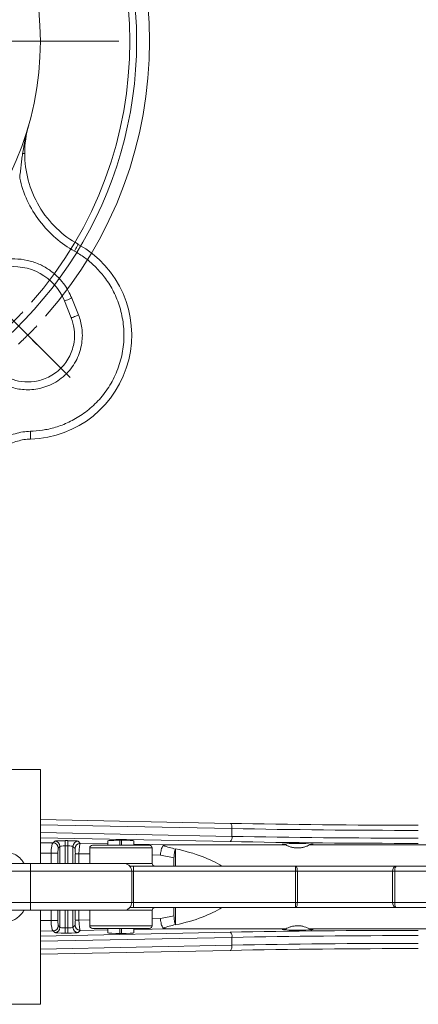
# Model space of a CAD drawing. Header units: millimetres. Extents: x 16 to 396, y -32 to 383.
# Tile 3 of 9: x 157 to 234, y -14 to 175. Entities that reach past the tile are written whole.
import ezdxf

# ---------------------------------------------------------------- set-up
doc = ezdxf.new("R2010")
doc.units = ezdxf.units.MM

# ---------------------------------------------------------------- blocks, each defined once
blk = doc.blocks.new('SW_CENTERMARKSYMBOL_2')
at = {"color": 0, "linetype": 'Continuous', "lineweight": 0}
for p, q in [((-1.91, 4.62), (-5.93, 14.32)), ((61.23, 4.62), (65.25, 14.32)), ((0, 0), (-0.96, 2.31)), ((29.66, -66.6), (29.66, 2.5)), ((59.32, 0), (60.27, 2.31)), ((0, 0), (0.96, -2.31)), ((59.32, 0), (58.36, -2.31)), ((1.91, -4.62), (5.93, -14.32)), ((57.4, -4.62), (53.38, -14.32)), ((-30.45, -11.5), (-35.04, -6.9)), ((89.76, -11.5), (94.36, -6.9)), ((-27.76, -14.18), (-33.42, -8.53)), ((87.08, -14.18), (92.73, -8.53)), ((-26.91, -15.03), (-28.68, -13.26)), ((-26.91, -15.03), (-25.14, -16.8)), ((86.23, -15.03), (84.46, -16.8)), ((86.23, -15.03), (87.99, -13.26)), ((-24.22, -17.72), (-25.99, -15.95)), ((83.54, -17.72), (85.31, -15.95)), ((-24.22, -17.72), (-22.46, -19.49)), ((-23.38, -18.57), (-18.78, -23.16)), ((82.69, -18.57), (78.09, -23.16)), ((83.54, -17.72), (81.77, -19.49)), ((-20.69, -21.25), (-15.03, -26.91)), ((80, -21.25), (74.35, -26.91)), ((29.66, -71.6), (29.66, -69.1)), ((24.66, -71.6), (-44.44, -71.6)), ((29.66, -71.6), (27.16, -71.6)), ((29.66, -71.6), (29.66, -74.1)), ((29.66, -71.6), (32.16, -71.6)), ((34.66, -71.6), (103.76, -71.6)), ((29.66, -76.6), (29.66, -145.7)), ((-20.69, -121.95), (-15.03, -116.29)), ((80, -121.95), (74.35, -116.29)), ((-23.38, -124.63), (-18.78, -120.04)), ((82.69, -124.63), (78.09, -120.04)), ((-24.22, -125.48), (-22.46, -123.71)), ((83.54, -125.48), (81.77, -123.71)), ((-26.91, -128.17), (-25.14, -126.4)), ((-24.22, -125.48), (-25.99, -127.25)), ((83.54, -125.48), (85.31, -127.25)), ((86.23, -128.17), (84.46, -126.4)), ((-26.91, -128.17), (-28.68, -129.94)), ((86.23, -128.17), (87.99, -129.94)), ((-27.76, -129.02), (-33.42, -134.67)), ((1.91, -138.58), (5.93, -128.88)), ((57.4, -138.58), (53.38, -128.88)), ((87.08, -129.02), (92.73, -134.67)), ((-30.45, -131.7), (-35.04, -136.3)), ((89.76, -131.7), (94.36, -136.3)), ((0, -143.2), (0.96, -140.89)), ((59.32, -143.2), (58.36, -140.89)), ((0, -143.2), (-0.96, -145.51)), ((59.32, -143.2), (60.27, -145.51)), ((-1.91, -147.82), (-5.93, -157.52)), ((61.23, -147.82), (65.25, -157.52))]:
    blk.add_line(p, q, dxfattribs=at)
for radius, start, end in [(80, 48.581, 131.419), (77.5, 71.1965, 108.8035), (76.2, 48.7596, 131.2404), (77.5, 110.6517, 112.5), (77.5, 67.5, 69.3483), (77.5, 112.5, 114.3483), (77.5, 65.6517, 67.5), (77.5, 116.1965, 243.8035), (77.5, 296.1965, 63.8035), (80, 135, 136.7905), (80, 133.2095, 135), (80, 45, 46.7905), (80, 43.2095, 45), (76.2, 133.1202, 135), (76.2, 45, 46.8798), (80, 138.581, 221.419), (76.2, 135, 136.8798), (76.2, 43.1202, 45), (80, 318.581, 41.419), (76.2, 138.7596, 221.2404), (76.2, 318.7596, 41.2404), (76.2, 223.1202, 225), (76.2, 315, 316.8798), (80, 223.2095, 225), (76.2, 225, 226.8798), (76.2, 313.1202, 315), (80, 315, 316.7905), (80, 225, 226.7905), (80, 313.2095, 315), (76.2, 228.7596, 311.2404), (80, 228.581, 311.419), (77.5, 245.6517, 247.5), (77.5, 247.5, 249.3483), (77.5, 290.6517, 292.5), (77.5, 292.5, 294.3483), (77.5, 251.1965, 288.8035)]:
    blk.add_arc((29.66, -71.6), radius, start, end, dxfattribs=at)

msp = doc.modelspace()

# ---------------------------------------------------------------- linework, layer by layer
at = {"color": 7, "linetype": 'Continuous', "lineweight": 15}
for p, q in [((167.26, 118.09), (165.97, 121.33)), ((168.66, 118.64), (167.36, 121.88)), ((43.33, 31.19), (161.33, 31.19)), ((161.33, 13.09), (161.33, 31.19)), ((197.85, 20.81), (161.33, 21.55)), ((198.18, 19.81), (198.18, 18.31)), ((163.76, 17.05), (164.09, 17.38)), ((166.08, 17.48), (166.59, 17.48)), ((166.08, 16.48), (166.08, 17.48)), ((166.59, 17.48), (166.59, 16.48)), ((168.58, 17.38), (169, 16.96)), ((174.33, 17.43), (174.33, 16.59)), ((176.6, 17.56), (176.6, 16.59)), ((176.64, 17.56), (176.64, 16.59)), ((176.91, 16.59), (176.91, 17.56)), ((179.33, 16.59), (179.33, 17.43)), ((165.08, 16.38), (164.76, 16.05)), ((166.59, 16.48), (166.08, 16.48)), ((168, 15.96), (167.58, 16.38)), ((170.83, 16.09), (170.83, 13.09)), ((171.33, 16.59), (182.33, 16.59)), ((182.83, 13.09), (182.83, 16.09)), ((186.38, 16.67), (208.53, 16.67)), ((187.34, 12.59), (187.34, 15.93)), ((213.08, 16.67), (276.83, 16.67)), ((164.71, 15.05), (163.4, 15.05)), ((168.75, 14.96), (168.05, 14.96)), ((187.03, 12.59), (187.03, 14.14)), ((159.44, 5.59), (159.44, 11.59)), ((179.23, 12.59), (178.48, 12.59)), ((178.9, 5.59), (178.9, 11.59)), ((179.23, 12.59), (210.37, 12.59)), ((179.24, 11.59), (179.24, 5.59)), ((210.38, 11.59), (179.24, 11.59)), ((210.37, 12.59), (229.77, 12.59)), ((210.38, 5.59), (210.38, 11.59)), ((210.38, 11.59), (210.76, 11.59)), ((229.08, 11.59), (210.76, 11.59)), ((210.76, 11.59), (210.76, 5.59)), ((229.08, 11.59), (229.52, 11.59)), ((229.08, 5.59), (229.08, 11.59)), ((229.52, 11.59), (229.52, 5.59)), ((242.14, 11.59), (229.52, 11.59)), ((229.77, 12.59), (242.39, 12.59)), ((161.33, -14.01), (161.33, 4.09)), ((170.83, 4.09), (170.83, 1.09)), ((178.46, 4.59), (179.23, 4.59)), ((210.37, 4.59), (179.23, 4.59)), ((179.24, 5.59), (210.38, 5.59)), ((182.83, 1.09), (182.83, 4.09)), ((187.03, 3.03), (187.03, 4.59)), ((187.34, 1.25), (187.34, 4.59)), ((229.77, 4.59), (210.37, 4.59)), ((210.38, 5.59), (210.76, 5.59)), ((210.76, 5.59), (229.08, 5.59)), ((229.08, 5.59), (229.52, 5.59)), ((229.52, 5.59), (242.14, 5.59)), ((242.39, 4.59), (229.77, 4.59)), ((164.71, 2.12), (163.4, 2.12)), ((168.75, 2.21), (168.05, 2.21)), ((164.09, -0.21), (163.76, 0.12)), ((164.76, 1.12), (165.08, 0.79)), ((166.08, 0.69), (166.08, -0.31)), ((166.08, 0.69), (166.59, 0.69)), ((166.59, -0.31), (166.59, 0.69)), ((167.58, 0.79), (168, 1.21)), ((169, 0.21), (168.58, -0.21)), ((182.33, 0.59), (171.33, 0.59)), ((174.33, 0.59), (174.33, -0.26)), ((176.6, 0.59), (176.6, -0.39)), ((176.64, 0.59), (176.64, -0.39)), ((176.91, -0.39), (176.91, 0.59)), ((179.33, -0.26), (179.33, 0.59)), ((186.38, 0.5), (208.53, 0.5)), ((213.08, 0.5), (276.83, 0.5)), ((166.59, -0.31), (166.08, -0.31)), ((198.18, -1.14), (198.18, -2.64)), ((161.33, -4.37), (197.85, -3.64)), ((43.33, -14.01), (161.33, -14.01))]:
    msp.add_line(p, q, dxfattribs=at)
at = {"color": 8, "linetype": 'Continuous', "lineweight": 15}
for p, q in [((198.18, 19.81), (161.33, 20.55)), ((161.33, 19.05), (198.18, 18.31)), ((197.83, 17.31), (161.33, 18.05)), ((161.33, 17.09), (163.76, 17.05)), ((165.08, 13.09), (165.08, 16.38)), ((166.08, 16.48), (166.08, 13.09)), ((166.59, 13.09), (166.59, 16.48)), ((167.58, 16.38), (167.58, 13.09)), ((169, 16.96), (174.33, 16.87)), ((182.83, 16.09), (170.83, 16.09)), ((179.33, 16.79), (186.38, 16.67)), ((163.4, 15.05), (161.33, 15.08)), ((163.4, 13.09), (163.4, 15.05)), ((164.71, 15.05), (164.71, 13.09)), ((168.05, 13.09), (168.05, 14.96)), ((170.83, 14.92), (168.75, 14.96)), ((168.75, 14.96), (168.75, 13.09)), ((184.41, 14.7), (182.83, 14.72)), ((159.44, 11.59), (178.9, 11.59)), ((177.68, 13.09), (182.83, 13.09)), ((178.9, 11.59), (179.24, 11.59)), ((178.9, 5.59), (159.44, 5.59)), ((163.4, 2.12), (163.4, 4.09)), ((164.71, 4.09), (164.71, 2.12)), ((165.08, 0.79), (165.08, 4.09)), ((166.08, 4.09), (166.08, 0.69)), ((166.59, 0.69), (166.59, 4.09)), ((167.58, 4.09), (167.58, 0.79)), ((168.05, 2.21), (168.05, 4.09)), ((168.75, 4.09), (168.75, 2.21)), ((182.83, 4.09), (177.67, 4.09)), ((178.9, 5.59), (179.24, 5.59)), ((161.33, 2.09), (163.4, 2.12)), ((168.75, 2.21), (170.83, 2.25)), ((182.83, 2.45), (184.41, 2.48)), ((163.76, 0.12), (161.33, 0.08)), ((174.33, 0.3), (169, 0.21)), ((170.83, 1.09), (182.83, 1.09)), ((186.38, 0.5), (179.33, 0.38)), ((161.33, -0.87), (197.83, -0.14)), ((198.18, -1.14), (161.33, -1.88)), ((161.33, -3.38), (198.18, -2.64))]:
    msp.add_line(p, q, dxfattribs=at)
at = {"color": 7, "linetype": 'Continuous', "lineweight": 15, "flags": 128}
for points in [[(168.66, 118.64), (168.38, 118.53), (168.12, 118.43), (167.88, 118.33), (167.67, 118.25), (167.5, 118.18), (167.37, 118.13), (167.29, 118.1), (167.26, 118.09)], [(210.37, 12.59), (210.45, 12.57), (210.52, 12.51), (210.59, 12.42), (210.65, 12.29), (210.7, 12.14), (210.73, 11.97), (210.75, 11.78), (210.76, 11.59)], [(210.76, 5.59), (210.75, 5.39), (210.73, 5.2), (210.7, 5.03), (210.65, 4.88), (210.59, 4.75), (210.52, 4.66), (210.45, 4.61), (210.37, 4.59)]]:
    msp.add_lwpolyline(points, dxfattribs=at)
at = {"color": 8, "linetype": 'Continuous', "lineweight": 15, "flags": 128}
for points in [[(198.18, 19.81), (198.18, 20.01), (198.16, 20.21), (198.13, 20.38), (198.09, 20.54), (198.03, 20.66), (197.97, 20.75), (197.9, 20.8), (197.85, 20.81)], [(197.85, -3.64), (197.9, -3.63), (197.97, -3.58), (198.03, -3.49), (198.09, -3.36), (198.13, -3.21), (198.16, -3.03), (198.18, -2.84), (198.18, -2.64)]]:
    msp.add_lwpolyline(points, dxfattribs=at)
at = {"color": 7, "linetype": 'Continuous', "lineweight": 15}
msp.add_circle((102.33, 171.32), 59, dxfattribs=at)
for centre, radius, start, end in [((178.32, 149.72), 20, 164.1324, 180), ((158.9, 114.75), 20, 271.551, 60.9527), ((156.22, 117.44), 10.5, 21.7504, 180), ((164.08, 16.38), 1, 0.183, 89.8169), ((168.59, 16.38), 1, 90.1835, 179.8164), ((197.13, 18.13), 1.07, 310.6525, 9.8658), ((163.76, 16.05), 1, 0.1837, 89.8162), ((169, 15.96), 1, 90.1834, 179.817), ((171.33, 16.09), 0.5, 90, 180), ((182.33, 16.09), 0.5, 0, 90), ((134.17, 11.84), 45.07, 359.6823, 0.9537), ((183.33, 13.09), 0.5, 180, 270), ((165.31, 11.84), 45.07, 359.6823, 0.9537), ((229.96, 11.72), 0.889, 102.3444, 188.4768), ((230.69, 11.82), 1.2, 140.3096, 191.2457), ((134.17, 5.34), 45.07, 359.0463, 0.3177), ((183.33, 4.09), 0.5, 90, 180), ((165.31, 5.34), 45.07, 359.0463, 0.3177), ((229.96, 5.46), 0.889, 171.5232, 257.6556), ((230.69, 5.35), 1.2, 168.7543, 219.6904), ((163.76, 1.12), 1, 270.1838, 359.8163), ((164.08, 0.8), 1, 270.1831, 359.817), ((168.59, 0.8), 1, 180.1836, 269.8165), ((169, 1.21), 1, 180.183, 269.8166), ((171.33, 1.09), 0.5, 180, 270), ((182.33, 1.09), 0.5, 270, 0), ((197.13, -0.95), 1.07, 350.1342, 49.3475)]:
    msp.add_arc(centre, radius, start, end, dxfattribs=at)
for centre, major_axis, ratio, start_param, end_param in [((234.02, 25.75), (101, 0), 0.052408, 4.34587, 4.712389), ((234.02, 24.75), (100, 0), 0.052932, 4.34587, 4.712389), ((166.08, 17.37), (2, 0), 0.052408, 1.570796, 3.089233), ((166.59, 17.37), (2, 0), 0.052408, 0.05236, 1.570796), ((176.83, 17.43), (2.5, 0), 0.052408, 1.570796, 3.141593), ((176.83, 17.43), (2.5, 0), 0.052408, 0, 1.570796), ((234.02, 22.25), (101, 0), 0.052408, 4.34587, 4.712389), ((234.02, 23.25), (100, 0), 0.052932, 4.34587, 4.712389), ((163.76, 15.05), (0.02, 2), 0.179775, 0.053454, 1.574396), ((164.76, 15.05), (0, 1), 0.054121, 0.054093, 1.575034), ((166.08, 16.37), (1, 0), 0.104816, 1.570796, 3.089233), ((166.59, 16.37), (1, 0), 0.104816, 0.05236, 1.570796), ((168, 14.97), (0, 1), 0.055971, 4.706293, 6.227235), ((169, 14.97), (0.02, 2), 0.124717, 0.053907, 1.574848), ((174.38, 8.59), (21.82, 0), 0.412475, 0.936896, 1.067626), ((189.01, 8.59), (0, 9), 0.320814, 0.6172, 0.6339), ((171.1, 8.59), (28.05, 0), 0.320814, 0.460554, 0.953597), ((210.81, 16.77), (3, 0), 0.052408, 5.57365, 10.134313), ((173.76, 8.59), (21.82, 0), 0.320814, 0.917152, 1.061086), ((171.1, 8.59), (28.05, 0), 0.320814, 5.329589, 5.822631), ((163.76, 2.12), (-0.02, 2), 0.179775, 1.567197, 3.088138), ((164.76, 2.12), (0, 1), 0.054121, 1.566558, 3.0875), ((168, 2.21), (0, 1), 0.055971, 3.197543, 4.718484), ((169, 2.21), (-0.02, 2), 0.124717, 1.566744, 3.087686), ((173.76, 8.59), (21.82, 0), 0.320814, 5.222099, 5.366033), ((166.08, 0.8), (1, 0), 0.104816, 3.193953, 4.712389), ((166.59, 0.8), (1, 0), 0.104816, 4.712389, 6.230825), ((174.38, 8.59), (21.82, 0), 0.412475, 5.21556, 5.346289), ((189.01, 8.59), (0, 9), 0.320814, 2.507692, 2.524393), ((234.02, -5.08), (101, 0), 0.052408, 1.570796, 1.937315), ((210.81, 0.4), (3, 0), 0.052408, 2.432058, 6.99272), ((166.08, -0.2), (2, 0), 0.052408, 3.193953, 4.712389), ((166.59, -0.2), (2, 0), 0.052408, 4.712389, 6.230825), ((176.83, -0.26), (2.5, 0), 0.052408, 3.141593, 6.283185), ((234.02, -6.08), (100, 0), 0.052932, 1.570796, 1.937315), ((234.02, -8.58), (101, 0), 0.052408, 1.570796, 1.937315), ((234.02, -7.58), (100, 0), 0.052932, 1.570796, 1.937315)]:
    msp.add_ellipse(centre, major_axis=major_axis, ratio=ratio, start_param=start_param, end_param=end_param, dxfattribs=at)
for points, knots in [([(159.09, 155.19), (159.04, 155.01), (158.91, 154.56), (158.73, 153.85), (158.56, 153.12), (158.36, 152.21), (158.18, 151.32), (158.03, 150.4), (157.95, 149.94), (157.92, 149.72)], [0, 0, 0, 0, 0.1005518, 0.2503611, 0.3937694, 0.5003049, 0.7500946, 0.8806722, 1, 1, 1, 1]), ([(157.92, 149.72), (157.89, 149.52), (157.83, 149.13), (157.73, 148.34), (157.63, 147.55), (157.54, 146.76), (157.48, 146.16), (157.41, 145.57), (157.37, 145.17), (157.35, 144.98)], [0, 0, 0, 0, 0.129034, 0.249841, 0.499966, 0.629549, 0.749882, 0.880515, 1, 1, 1, 1]), ([(158.32, 149.72), (158.32, 149.72), (158.29, 149.72), (158.16, 149.72), (158.06, 149.72), (157.92, 149.72)], [0, 0, 0, 0, 0.5, 0.5, 1, 1, 1, 1]), ([(168.61, 132.24), (167.14, 133.06), (165.71, 134.1), (163.15, 136.57), (162.01, 138.01), (160.17, 141.14), (159.46, 142.83), (158.54, 146.28), (158.32, 148.03), (158.32, 149.72)], [0, 0, 0, 0, 0.25, 0.25, 0.5, 0.5, 0.75, 0.75, 1, 1, 1, 1]), ([(157.35, 144.98), (157.68, 143.52), (158.17, 142.06), (159.46, 139.29), (160.26, 137.96), (162.11, 135.52), (163.16, 134.41), (165.42, 132.46), (166.64, 131.62), (167.89, 130.92)], [0, 0, 0, 0, 0.25, 0.25, 0.5, 0.5, 0.75, 0.75, 1, 1, 1, 1]), ([(167.89, 130.92), (168.54, 130.56), (169.19, 130.15), (170.51, 129.18), (171.16, 128.64), (172.43, 127.4), (173.05, 126.71), (174.21, 125.19), (174.75, 124.35), (175.72, 122.54), (176.14, 121.56), (176.82, 119.49), (177.07, 118.4), (177.38, 116.15), (177.44, 115), (177.32, 112.67), (177.15, 111.5), (176.59, 109.21), (176.2, 108.1), (175.23, 105.98), (174.65, 104.97), (173.33, 103.12), (172.6, 102.27), (171.05, 100.75), (170.22, 100.08), (168.53, 98.92), (167.66, 98.43), (165.93, 97.61), (165.06, 97.28), (163.36, 96.77), (162.53, 96.59), (160.92, 96.34), (160.15, 96.28), (159.4, 96.26)], [0, 0, 0, 0, 0.0625, 0.0625, 0.125, 0.125, 0.1875, 0.1875, 0.25, 0.25, 0.3125, 0.3125, 0.375, 0.375, 0.4375, 0.4375, 0.5, 0.5, 0.5625, 0.5625, 0.625, 0.625, 0.6875, 0.6875, 0.75, 0.75, 0.8125, 0.8125, 0.875, 0.875, 0.9375, 0.9375, 1, 1, 1, 1]), ([(167.89, 130.92), (167.97, 131.08), (168.06, 131.25), (168.24, 131.57), (168.33, 131.72), (168.47, 131.98), (168.53, 132.08), (168.6, 132.21), (168.61, 132.24), (168.61, 132.24)], [0, 0, 0, 0, 0.25, 0.25, 0.5, 0.5, 0.75, 0.75, 1, 1, 1, 1]), ([(167.36, 121.88), (167, 122.8), (166.48, 123.76), (165.4, 125.19), (164.98, 125.66), (164.04, 126.56), (163.51, 126.99), (162.34, 127.78), (161.7, 128.14), (160.32, 128.74), (159.58, 128.98), (158.03, 129.33), (157.23, 129.42), (155.59, 129.45), (154.76, 129.38), (153.14, 129.07), (152.35, 128.83), (150.84, 128.2), (150.12, 127.81), (148.81, 126.92), (148.22, 126.41), (147.16, 125.34), (146.69, 124.77), (145.9, 123.61), (145.57, 123.01), (145.03, 121.82), (144.82, 121.23), (144.34, 119.51), (144.22, 118.42), (144.22, 117.44)], [0, 0, 0, 0, 0.125, 0.125, 0.1875, 0.1875, 0.25, 0.25, 0.3125, 0.3125, 0.375, 0.375, 0.4375, 0.4375, 0.5, 0.5, 0.5625, 0.5625, 0.625, 0.625, 0.6875, 0.6875, 0.75, 0.75, 0.8125, 0.8125, 0.875, 0.875, 1, 1, 1, 1]), ([(165.97, 121.33), (165.97, 121.33), (166, 121.34), (166.13, 121.39), (166.24, 121.44), (166.51, 121.55), (166.68, 121.61), (167.02, 121.75), (167.2, 121.82), (167.36, 121.88)], [0, 0, 0, 0, 0.25, 0.25, 0.5, 0.5, 0.75, 0.75, 1, 1, 1, 1]), ([(155.01, 105), (155.76, 104.7), (156.6, 104.46), (158.44, 104.22), (159.43, 104.21), (161.49, 104.52), (162.55, 104.84), (164.56, 105.83), (165.51, 106.51), (167.14, 108.14), (167.82, 109.09), (168.81, 111.11), (169.13, 112.16), (169.44, 114.22), (169.43, 115.22), (169.19, 117.06), (168.95, 117.89), (168.66, 118.64)], [0, 0, 0, 0, 0.125, 0.125, 0.25, 0.25, 0.375, 0.375, 0.5, 0.5, 0.625, 0.625, 0.75, 0.75, 0.875, 0.875, 1, 1, 1, 1]), ([(167.26, 118.09), (167.52, 117.45), (167.72, 116.73), (167.93, 115.15), (167.94, 114.3), (167.67, 112.53), (167.4, 111.63), (166.55, 109.9), (165.97, 109.09), (164.57, 107.69), (163.75, 107.11), (162.03, 106.26), (161.12, 105.98), (159.36, 105.72), (158.5, 105.72), (156.93, 105.93), (156.21, 106.14), (155.57, 106.39)], [0, 0, 0, 0, 0.125, 0.125, 0.25, 0.25, 0.375, 0.375, 0.5, 0.5, 0.625, 0.625, 0.75, 0.75, 0.875, 0.875, 1, 1, 1, 1]), ([(159.4, 96.26), (158.44, 96.23), (157.45, 96.08), (155.51, 95.51), (154.57, 95.1), (152.81, 94.02), (152.01, 93.36), (150.63, 91.88), (150.05, 91.07), (149.59, 90.22)], [0, 0, 0, 0, 0.25, 0.25, 0.5, 0.5, 0.75, 0.75, 1, 1, 1, 1]), ([(150.91, 89.51), (151.31, 90.24), (151.81, 90.95), (153.02, 92.24), (153.71, 92.81), (155.24, 93.75), (156.06, 94.11), (157.75, 94.61), (158.61, 94.74), (159.44, 94.76)], [0, 0, 0, 0, 0.25, 0.25, 0.5, 0.5, 0.75, 0.75, 1, 1, 1, 1]), ([(159.4, 96.26), (159.41, 96.08), (159.41, 95.89), (159.42, 95.52), (159.43, 95.34), (159.44, 95.05), (159.44, 94.94), (159.44, 94.79), (159.44, 94.76), (159.44, 94.76)], [0, 0, 0, 0, 0.25, 0.25, 0.5, 0.5, 0.75, 0.75, 1, 1, 1, 1]), ([(184.9, 16.47), (184.84, 16.39), (184.79, 16.28), (184.68, 16.03), (184.63, 15.89), (184.55, 15.58), (184.51, 15.41), (184.47, 15.15), (184.45, 15.06), (184.43, 14.88), (184.42, 14.79), (184.41, 14.7)], [0, 0, 0, 0, 0.25, 0.25, 0.5, 0.5, 0.75, 0.75, 0.875, 0.875, 1, 1, 1, 1]), ([(186.38, 16.67), (186.11, 16.67), (185.84, 16.67), (185.44, 16.64), (185.3, 16.62), (185.12, 16.59), (185.06, 16.57), (184.96, 16.53), (184.92, 16.5), (184.9, 16.47)], [0, 0, 0, 0, 0.5, 0.5, 0.75, 0.75, 0.875, 0.875, 1, 1, 1, 1]), ([(187.03, 14.14), (187.03, 14.31), (187.04, 14.47), (187.06, 14.79), (187.08, 14.95), (187.13, 15.24), (187.15, 15.38), (187.22, 15.63), (187.26, 15.74), (187.3, 15.84)], [0, 0, 0, 0, 0.25, 0.25, 0.5, 0.5, 0.75, 0.75, 1, 1, 1, 1]), ([(208.53, 16.67), (208.67, 16.59), (208.82, 16.52), (209.15, 16.37), (209.33, 16.31), (209.72, 16.2), (209.93, 16.15), (210.36, 16.09), (210.58, 16.07), (211.03, 16.07), (211.25, 16.09), (211.68, 16.15), (211.89, 16.2), (212.28, 16.31), (212.46, 16.37), (212.79, 16.52), (212.95, 16.59), (213.08, 16.67)], [0, 0, 0, 0, 0.125, 0.125, 0.25, 0.25, 0.375, 0.375, 0.5, 0.5, 0.625, 0.625, 0.75, 0.75, 0.875, 0.875, 1, 1, 1, 1]), ([(159.4, 13.09), (158.44, 13.09), (157.45, 13.09), (155.51, 13.09), (154.57, 13.09), (152.81, 13.09), (152.01, 13.09), (150.63, 13.09), (150.05, 13.09), (149.59, 13.09)], [0, 0, 0, 0, 0.25, 0.25, 0.5, 0.5, 0.75, 0.75, 1, 1, 1, 1]), ([(150.91, 11.59), (151.31, 11.59), (151.81, 11.59), (153.02, 11.59), (153.71, 11.59), (155.24, 11.59), (156.06, 11.59), (157.75, 11.59), (158.61, 11.59), (159.44, 11.59)], [0, 0, 0, 0, 0.25, 0.25, 0.5, 0.5, 0.75, 0.75, 1, 1, 1, 1]), ([(159.4, 13.09), (159.41, 13.09), (159.41, 13.05), (159.42, 12.91), (159.43, 12.79), (159.44, 12.5), (159.44, 12.32), (159.44, 11.95), (159.44, 11.76), (159.44, 11.59)], [0, 0, 0, 0, 0.25, 0.25, 0.5, 0.5, 0.75, 0.75, 1, 1, 1, 1]), ([(177.38, 13.09), (177.31, 13.09), (177.11, 13.09), (176.42, 13.09), (175.93, 13.09), (174.74, 13.09), (174.02, 13.09), (172.43, 13.09), (171.55, 13.09), (169.71, 13.09), (168.74, 13.09), (166.8, 13.09), (165.82, 13.09), (163.89, 13.09), (162.94, 13.09), (161.12, 13.09), (160.24, 13.09), (159.4, 13.09)], [0, 0, 0, 0, 0.125, 0.125, 0.25, 0.25, 0.375, 0.375, 0.5, 0.5, 0.625, 0.625, 0.75, 0.75, 0.875, 0.875, 1, 1, 1, 1]), ([(178.9, 11.59), (178.88, 11.77), (178.84, 12.16), (178.49, 12.67), (177.97, 13.02), (177.57, 13.07), (177.38, 13.09)], [0, 0, 0, 0, 0.242491, 0.501433, 0.759646, 1, 1, 1, 1]), ([(159.4, 4.09), (159.31, 4.09), (159.11, 4.09), (158.82, 4.09), (158.53, 4.09), (158.24, 4.09), (157.8, 4.09), (157.21, 4.09), (156.48, 4.09), (155.76, 4.09), (154.81, 4.09), (153.67, 4.09), (152.62, 4.09), (151.85, 4.09), (151.32, 4.09), (150.82, 4.09), (150.41, 4.09), (150.09, 4.09), (149.83, 4.09), (149.67, 4.09), (149.59, 4.09)], [0, 0, 0, 0, 0.02426, 0.0485, 0.072735, 0.096982, 0.121256, 0.183443, 0.245674, 0.308967, 0.372306, 0.500003, 0.6277, 0.690993, 0.754332, 0.816519, 0.87875, 0.919169, 0.959561, 1, 1, 1, 1]), ([(159.44, 5.59), (158.61, 5.59), (157.75, 5.59), (156.06, 5.59), (155.24, 5.59), (153.71, 5.59), (153.02, 5.59), (151.81, 5.59), (151.31, 5.59), (150.91, 5.59)], [0, 0, 0, 0, 0.25, 0.25, 0.5, 0.5, 0.75, 0.75, 1, 1, 1, 1]), ([(159.4, 4.09), (159.41, 4.09), (159.41, 4.12), (159.42, 4.26), (159.43, 4.38), (159.44, 4.67), (159.44, 4.85), (159.44, 5.22), (159.44, 5.41), (159.44, 5.59)], [0, 0, 0, 0, 0.25, 0.25, 0.5, 0.5, 0.75, 0.75, 1, 1, 1, 1]), ([(177.38, 4.09), (177.37, 4.09), (177.36, 4.09), (177.32, 4.09), (177.27, 4.09), (177.21, 4.09), (177.14, 4.09), (177.06, 4.09), (176.97, 4.09), (176.78, 4.09), (176.4, 4.09), (175.75, 4.09), (174.95, 4.09), (173.72, 4.09), (171.93, 4.09), (169.48, 4.09), (167.29, 4.09), (165.53, 4.09), (164.25, 4.09), (162.98, 4.09), (161.89, 4.09), (160.96, 4.09), (160.18, 4.09), (159.66, 4.09), (159.4, 4.09)], [0, 0, 0, 0, 0.015951, 0.031877, 0.047786, 0.063687, 0.079589, 0.095501, 0.111433, 0.127393, 0.191057, 0.254741, 0.317275, 0.379828, 0.5005, 0.615276, 0.72303, 0.773103, 0.823195, 0.869326, 0.915476, 0.943655, 0.971813, 1, 1, 1, 1]), ([(177.38, 4.09), (177.57, 4.11), (177.97, 4.15), (178.49, 4.5), (178.84, 5.01), (178.88, 5.4), (178.9, 5.59)], [0, 0, 0, 0, 0.240354, 0.498567, 0.757509, 1, 1, 1, 1]), ([(184.9, 0.7), (184.84, 0.79), (184.79, 0.89), (184.68, 1.14), (184.63, 1.28), (184.55, 1.59), (184.51, 1.76), (184.47, 2.02), (184.45, 2.11), (184.43, 2.29), (184.42, 2.39), (184.41, 2.48)], [0, 0, 0, 0, 0.25, 0.25, 0.5, 0.5, 0.75, 0.75, 0.875, 0.875, 1, 1, 1, 1]), ([(187.03, 3.03), (187.03, 2.86), (187.04, 2.7), (187.06, 2.38), (187.08, 2.22), (187.13, 1.93), (187.15, 1.79), (187.22, 1.54), (187.26, 1.43), (187.3, 1.33)], [0, 0, 0, 0, 0.25, 0.25, 0.5, 0.5, 0.75, 0.75, 1, 1, 1, 1]), ([(184.9, 0.7), (184.92, 0.67), (184.96, 0.64), (185.06, 0.6), (185.12, 0.59), (185.31, 0.55), (185.44, 0.54), (185.84, 0.51), (186.11, 0.5), (186.38, 0.5)], [0, 0, 0, 0, 0.125, 0.125, 0.25, 0.25, 0.5, 0.5, 1, 1, 1, 1]), ([(213.08, 0.5), (212.81, 0.66), (212.47, 0.81), (211.99, 0.95), (211.89, 0.97), (211.68, 1.02), (211.58, 1.04), (211.26, 1.09), (211.04, 1.1), (210.7, 1.1), (210.59, 1.1), (210.37, 1.08), (210.26, 1.07), (209.94, 1.02), (209.73, 0.98), (209.34, 0.86), (209.16, 0.8), (208.82, 0.65), (208.67, 0.58), (208.53, 0.5)], [0, 0, 0, 0, 0.25, 0.25, 0.3125, 0.3125, 0.375, 0.375, 0.5, 0.5, 0.5625, 0.5625, 0.625, 0.625, 0.75, 0.75, 0.875, 0.875, 1, 1, 1, 1])]:
    msp.add_open_spline(points, degree=3, knots=knots, dxfattribs=at)
at = {"color": 8, "linetype": 'Continuous', "lineweight": 15}
for points, knots in [([(158.19, 13.09), (158.13, 13.18), (157.94, 13.47), (157.45, 14.08), (156.67, 14.85), (155.92, 15.01), (155.55, 15.09)], [0, 0, 0, 0, 0.090102, 0.271706, 0.636337, 1, 1, 1, 1]), ([(155.55, 2.09), (155.79, 2.12), (156.29, 2.19), (156.97, 2.64), (157.53, 3.2), (157.94, 3.7), (158.13, 3.99), (158.19, 4.09)], [0, 0, 0, 0, 0.235125, 0.477821, 0.728481, 0.90996, 1, 1, 1, 1])]:
    msp.add_open_spline(points, degree=3, knots=knots, dxfattribs=at)

# ---------------------------------------------------------------- block references
at = {"color": 7, "linetype": 'Continuous', "lineweight": 0}
msp.add_blockref('SW_CENTERMARKSYMBOL_2', (72.68, 242.92), dxfattribs=at)

doc.saveas('drawing.dxf')
